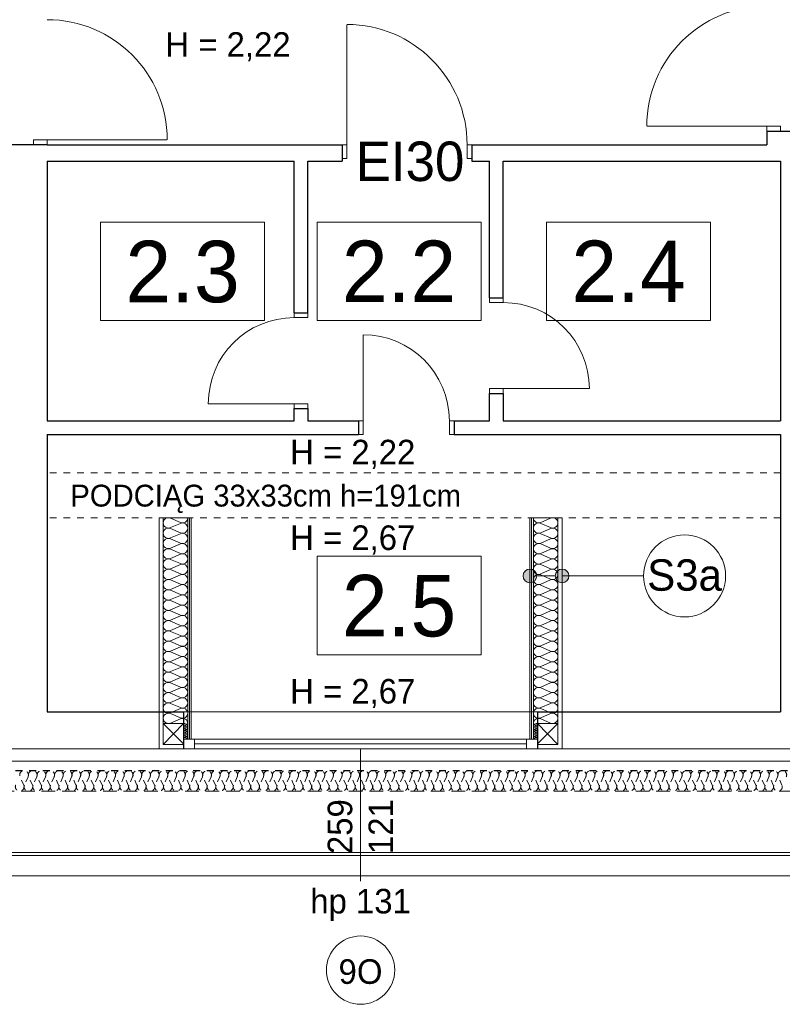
# Model space of a CAD drawing. Extents: x -21260 to 35740, y -2672 to 187028.
# Tile 101 of 120: x 5624 to 11207, y 129756 to 136961. Entities that reach past the tile are written whole.
import ezdxf

# ---------------------------------------------------------------- set-up
doc = ezdxf.new("R2010")
doc.units = 0
doc.header["$MEASUREMENT"] = 0
for name, pattern in [('Hidden Line', [100, 50, -50]), ('Hidden Line copy', [80, 40, -40]), ('Krawędzie ukryte', [150, 100, -50])]:
    doc.linetypes.add(name, pattern=pattern)
for name, color, linetype, lineweight, true_color in [('arch izolacje_Nr_Pióra__3', 7, 'Continuous', 13, 0xff6600), ('Arch ocieplenie_Nr_Pióra__22', 7, 'Continuous', 9, 0x7f7f7f), ('Arch ocieplenie_Nr_Pióra__24', 7, 'Continuous', 13, 0x029e21)]:
    doc.layers.add(name, color=color, linetype=linetype, lineweight=lineweight, true_color=true_color)
for name, color, linetype in [('Arch ocieplenie', 7, 'Continuous'), ('Arch opisy', 7, 'Continuous'), ('Arch ściany działowe', 7, 'Continuous')]:
    doc.layers.add(name, color=color, linetype=linetype)
for name, color, linetype, lineweight in [('Arch opisy okien_Nr_Pióra__21', 7, 'Continuous', 13), ('Arch opisy_Nr_Pióra__1', 7, 'Continuous', 25), ('Arch opisy_Nr_Pióra__21', 7, 'Continuous', 13), ('Arch ściany działowe_Nr_Pióra__5', 7, 'Continuous', 13), ('INWENT DACH_Nr_Pióra__21', 7, 'Continuous', 13), ('INWENT OPISY_Nr_Pióra__21', 7, 'Continuous', 13), ('INWENT OPISY_Nr_Pióra__7', 7, 'Continuous', 13), ('INWENT. DRZWI_Nr_Pióra__21', 7, 'Continuous', 13), ('INWENT. OKNA_Nr_Pióra__5', 7, 'Continuous', 13), ('INWENT.ŚCIANY_Nr_Pióra__1', 7, 'Continuous', 25), ('INWENT.ŚCIANY_Nr_Pióra__21', 7, 'Continuous', 13), ('Opisy - Tekst_Nr_pióra__1_Nr_Pióra__7', 7, 'Continuous', 13)]:
    doc.layers.add(name, color=color, linetype=linetype, lineweight=lineweight)
doc.styles.add('GENERATED_STYLE_3', font='txt')
doc.styles.add('GENERATED_STYLE_4', font='txt')
doc.styles.add('GENERATED_STYLE_5', font='txt')
doc.styles.add('GENERATED_STYLE_6', font='txt')
doc.styles.add('GENERATED_STYLE_7', font='txt')

# ---------------------------------------------------------------- blocks, each defined once
blk = doc.blocks.new('Izolacja cieplna 14_213', base_point=(32134.1, 131465.8))
at = {"layer": 'Arch ocieplenie_Nr_Pióra__22', "linetype": 'Hidden Line copy'}
for p, q in [((5652.9, 131360.5), (5626.4, 131421.1)), ((5684.8, 131421.1), (5658.3, 131360.5)), ((5716.7, 131360.5), (5690.2, 131421.1)), ((5748.6, 131421.1), (5722.1, 131360.5)), ((5780.5, 131360.5), (5754, 131421.1)), ((5812.4, 131421.1), (5785.9, 131360.5)), ((5844.3, 131360.5), (5817.8, 131421.1)), ((5876.2, 131421.1), (5849.7, 131360.5)), ((5908.1, 131360.5), (5881.6, 131421.1)), ((5940, 131421.1), (5913.5, 131360.5)), ((5971.9, 131360.5), (5945.4, 131421.1)), ((6003.8, 131421.1), (5977.3, 131360.5)), ((6035.7, 131360.5), (6009.2, 131421.1)), ((6067.6, 131421.1), (6041.1, 131360.5)), ((6099.5, 131360.5), (6073, 131421.1)), ((6131.4, 131421.1), (6104.9, 131360.5)), ((6163.3, 131360.5), (6136.8, 131421.1)), ((6195.3, 131421.1), (6168.7, 131360.5)), ((6227.2, 131360.5), (6200.6, 131421.1)), ((6259.1, 131421.1), (6232.5, 131360.5)), ((6291, 131360.5), (6264.4, 131421.1)), ((6322.9, 131421.1), (6296.3, 131360.5)), ((6354.8, 131360.5), (6328.2, 131421.1)), ((6386.7, 131421.1), (6360.1, 131360.5)), ((6418.6, 131360.5), (6392, 131421.1)), ((6450.5, 131421.1), (6423.9, 131360.5)), ((6482.4, 131360.5), (6455.8, 131421.1)), ((6514.3, 131421.1), (6487.7, 131360.5)), ((6546.2, 131360.5), (6519.6, 131421.1)), ((6578.1, 131421.1), (6551.5, 131360.5)), ((6610, 131360.5), (6583.4, 131421.1)), ((6641.9, 131421.1), (6615.3, 131360.5)), ((6673.8, 131360.5), (6647.2, 131421.1)), ((6705.7, 131421.1), (6679.1, 131360.5)), ((6737.6, 131360.5), (6711, 131421.1)), ((6769.5, 131421.1), (6742.9, 131360.5)), ((6801.4, 131360.5), (6774.8, 131421.1)), ((6833.3, 131421.1), (6806.7, 131360.5)), ((6865.2, 131360.5), (6838.6, 131421.1)), ((6897.1, 131421.1), (6870.5, 131360.5)), ((6929, 131360.5), (6902.4, 131421.1)), ((6960.9, 131421.1), (6934.4, 131360.5)), ((6992.8, 131360.5), (6966.3, 131421.1)), ((7024.7, 131421.1), (6998.2, 131360.5)), ((7056.6, 131360.5), (7030.1, 131421.1)), ((7088.5, 131421.1), (7062, 131360.5)), ((7120.4, 131360.5), (7093.9, 131421.1)), ((7152.3, 131421.1), (7125.8, 131360.5)), ((7184.2, 131360.5), (7157.7, 131421.1)), ((7216.1, 131421.1), (7189.6, 131360.5)), ((7248, 131360.5), (7221.5, 131421.1)), ((7279.9, 131421.1), (7253.4, 131360.5)), ((7311.8, 131360.5), (7285.3, 131421.1)), ((7343.7, 131421.1), (7317.2, 131360.5)), ((7375.6, 131360.5), (7349.1, 131421.1)), ((7407.5, 131421.1), (7381, 131360.5)), ((7439.4, 131360.5), (7412.9, 131421.1)), ((7471.3, 131421.1), (7444.8, 131360.5)), ((7503.2, 131360.5), (7476.7, 131421.1)), ((7535.1, 131421.1), (7508.6, 131360.5)), ((7567, 131360.5), (7540.5, 131421.1)), ((7598.9, 131421.1), (7572.4, 131360.5)), ((7630.8, 131360.5), (7604.3, 131421.1)), ((7662.7, 131421.1), (7636.2, 131360.5)), ((7694.6, 131360.5), (7668.1, 131421.1)), ((7726.5, 131421.1), (7700, 131360.5)), ((7758.4, 131360.5), (7731.9, 131421.1)), ((7790.3, 131421.1), (7763.8, 131360.5)), ((7822.2, 131360.5), (7795.7, 131421.1)), ((7854.1, 131421.1), (7827.6, 131360.5)), ((7886, 131360.5), (7859.5, 131421.1)), ((7917.9, 131421.1), (7891.4, 131360.5)), ((7949.8, 131360.5), (7923.3, 131421.1)), ((7981.7, 131421.1), (7955.2, 131360.5)), ((8013.7, 131360.5), (7987.1, 131421.1)), ((8045.6, 131421.1), (8019, 131360.5)), ((8077.5, 131360.5), (8050.9, 131421.1)), ((8109.4, 131421.1), (8082.8, 131360.5)), ((8141.3, 131360.5), (8114.7, 131421.1)), ((8173.2, 131421.1), (8146.6, 131360.5)), ((8205.1, 131360.5), (8178.5, 131421.1)), ((8237, 131421.1), (8210.4, 131360.5)), ((8268.9, 131360.5), (8242.3, 131421.1)), ((8300.8, 131421.1), (8274.2, 131360.5)), ((8332.7, 131360.5), (8306.1, 131421.1)), ((8364.6, 131421.1), (8338, 131360.5)), ((8396.5, 131360.5), (8369.9, 131421.1)), ((8428.4, 131421.1), (8401.8, 131360.5)), ((8460.3, 131360.5), (8433.7, 131421.1)), ((8492.2, 131421.1), (8465.6, 131360.5)), ((8524.1, 131360.5), (8497.5, 131421.1)), ((8556, 131421.1), (8529.4, 131360.5)), ((8587.9, 131360.5), (8561.3, 131421.1)), ((8619.8, 131421.1), (8593.2, 131360.5)), ((8651.7, 131360.5), (8625.1, 131421.1)), ((8683.6, 131421.1), (8657, 131360.5)), ((8715.5, 131360.5), (8688.9, 131421.1)), ((8747.4, 131421.1), (8720.9, 131360.5)), ((8779.3, 131360.5), (8752.8, 131421.1)), ((8811.2, 131421.1), (8784.7, 131360.5)), ((8843.1, 131360.5), (8816.6, 131421.1)), ((8875, 131421.1), (8848.5, 131360.5)), ((8906.9, 131360.5), (8880.4, 131421.1)), ((8938.8, 131421.1), (8912.3, 131360.5)), ((8970.7, 131360.5), (8944.2, 131421.1)), ((9002.6, 131421.1), (8976.1, 131360.5)), ((9034.5, 131360.5), (9008, 131421.1)), ((9066.4, 131421.1), (9039.9, 131360.5)), ((9098.3, 131360.5), (9071.8, 131421.1)), ((9130.2, 131421.1), (9103.7, 131360.5)), ((9162.1, 131360.5), (9135.6, 131421.1)), ((9194, 131421.1), (9167.5, 131360.5)), ((9225.9, 131360.5), (9199.4, 131421.1)), ((9257.8, 131421.1), (9231.3, 131360.5)), ((9289.7, 131360.5), (9263.2, 131421.1)), ((9321.6, 131421.1), (9295.1, 131360.5)), ((9353.5, 131360.5), (9327, 131421.1)), ((9385.4, 131421.1), (9358.9, 131360.5)), ((9417.3, 131360.5), (9390.8, 131421.1)), ((9449.2, 131421.1), (9422.7, 131360.5)), ((9481.1, 131360.5), (9454.6, 131421.1)), ((9513, 131421.1), (9486.5, 131360.5)), ((9544.9, 131360.5), (9518.4, 131421.1)), ((9576.8, 131421.1), (9550.3, 131360.5)), ((9608.7, 131360.5), (9582.2, 131421.1)), ((9640.6, 131421.1), (9614.1, 131360.5)), ((9672.5, 131360.5), (9646, 131421.1)), ((9704.4, 131421.1), (9677.9, 131360.5)), ((9736.3, 131360.5), (9709.8, 131421.1)), ((9768.2, 131421.1), (9741.7, 131360.5)), ((9800.1, 131360.5), (9773.6, 131421.1)), ((9832.1, 131421.1), (9805.5, 131360.5)), ((9864, 131360.5), (9837.4, 131421.1)), ((9895.9, 131421.1), (9869.3, 131360.5)), ((9927.8, 131360.5), (9901.2, 131421.1)), ((9959.7, 131421.1), (9933.1, 131360.5)), ((9991.6, 131360.5), (9965, 131421.1)), ((10023.5, 131421.1), (9996.9, 131360.5)), ((10055.4, 131360.5), (10028.8, 131421.1)), ((10087.3, 131421.1), (10060.7, 131360.5)), ((10119.2, 131360.5), (10092.6, 131421.1)), ((10151.1, 131421.1), (10124.5, 131360.5)), ((10183, 131360.5), (10156.4, 131421.1)), ((10214.9, 131421.1), (10188.3, 131360.5)), ((10246.8, 131360.5), (10220.2, 131421.1)), ((10278.7, 131421.1), (10252.1, 131360.5)), ((10310.6, 131360.5), (10284, 131421.1)), ((10342.5, 131421.1), (10315.9, 131360.5)), ((10374.4, 131360.5), (10347.8, 131421.1)), ((10406.3, 131421.1), (10379.7, 131360.5)), ((10438.2, 131360.5), (10411.6, 131421.1)), ((10470.1, 131421.1), (10443.5, 131360.5)), ((10502, 131360.5), (10475.4, 131421.1)), ((10533.9, 131421.1), (10507.3, 131360.5)), ((10565.8, 131360.5), (10539.3, 131421.1)), ((10597.7, 131421.1), (10571.2, 131360.5)), ((10629.6, 131360.5), (10603.1, 131421.1)), ((10661.5, 131421.1), (10635, 131360.5)), ((10693.4, 131360.5), (10666.9, 131421.1)), ((10725.3, 131421.1), (10698.8, 131360.5)), ((10757.2, 131360.5), (10730.7, 131421.1)), ((10789.1, 131421.1), (10762.6, 131360.5)), ((10821, 131360.5), (10794.5, 131421.1)), ((10852.9, 131421.1), (10826.4, 131360.5)), ((10884.8, 131360.5), (10858.3, 131421.1)), ((10916.7, 131421.1), (10890.2, 131360.5)), ((10948.6, 131360.5), (10922.1, 131421.1)), ((10980.5, 131421.1), (10954, 131360.5)), ((11012.4, 131360.5), (10985.9, 131421.1)), ((11044.3, 131421.1), (11017.8, 131360.5)), ((11076.2, 131360.5), (11049.7, 131421.1)), ((11108.1, 131421.1), (11081.6, 131360.5)), ((11140, 131360.5), (11113.5, 131421.1)), ((11171.9, 131421.1), (11145.4, 131360.5)), ((11203.8, 131360.5), (11177.3, 131421.1))]:
    blk.add_line(p, q, dxfattribs=at)
for centre, start, end in [((5655.6, 131433.9), 336.34872, 203.65126), ((5719.4, 131433.9), 336.34872, 203.65126), ((5783.2, 131433.9), 336.34872, 203.65126), ((5847, 131433.9), 336.34872, 203.65126), ((5910.8, 131433.9), 336.34872, 203.65126), ((5974.6, 131433.9), 336.34872, 203.65126), ((6038.4, 131433.9), 336.34872, 203.65126), ((6102.2, 131433.9), 336.34872, 203.65126), ((6166, 131433.9), 336.34872, 203.65126), ((6229.8, 131433.9), 336.34872, 203.65126), ((6293.6, 131433.9), 336.34872, 203.65126), ((6357.4, 131433.9), 336.34872, 203.65126), ((6421.2, 131433.9), 336.34872, 203.65126), ((6485, 131433.9), 336.34872, 203.65126), ((6548.9, 131433.9), 336.34872, 203.65126), ((6612.7, 131433.9), 336.34872, 203.65126), ((6676.5, 131433.9), 336.34872, 203.65126), ((6740.3, 131433.9), 336.34872, 203.65126), ((6804.1, 131433.9), 336.34872, 203.65126), ((6867.9, 131433.9), 336.34872, 203.65126), ((6931.7, 131433.9), 336.34872, 203.65126), ((6995.5, 131433.9), 336.34872, 203.65126), ((7059.3, 131433.9), 336.34872, 203.65126), ((7123.1, 131433.9), 336.34872, 203.65126), ((7186.9, 131433.9), 336.34872, 203.65126), ((7250.7, 131433.9), 336.34872, 203.65126), ((7314.5, 131433.9), 336.34872, 203.65126), ((7378.3, 131433.9), 336.34872, 203.65126), ((7442.1, 131433.9), 336.34872, 203.65126), ((7505.9, 131433.9), 336.34872, 203.65126), ((7569.7, 131433.9), 336.34872, 203.65126), ((7633.5, 131433.9), 336.34872, 203.65126), ((7697.3, 131433.9), 336.34872, 203.65126), ((7761.1, 131433.9), 336.34872, 203.65126), ((7824.9, 131433.9), 336.34872, 203.65126), ((7888.7, 131433.9), 336.34872, 203.65126), ((7952.5, 131433.9), 336.34872, 203.65126), ((8016.3, 131433.9), 336.34872, 203.65126), ((8080.1, 131433.9), 336.34872, 203.65126), ((8143.9, 131433.9), 336.34872, 203.65126), ((8207.7, 131433.9), 336.34872, 203.65126), ((8271.5, 131433.9), 336.34872, 203.65126), ((8335.3, 131433.9), 336.34872, 203.65126), ((8399.2, 131433.9), 336.34872, 203.65126), ((8463, 131433.9), 336.34872, 203.65126), ((8526.8, 131433.9), 336.34872, 203.65126), ((8590.6, 131433.9), 336.34872, 203.65126), ((8654.4, 131433.9), 336.34872, 203.65126), ((8718.2, 131433.9), 336.34872, 203.65126), ((8782, 131433.9), 336.34872, 203.65126), ((8845.8, 131433.9), 336.34872, 203.65126), ((8909.6, 131433.9), 336.34872, 203.65126), ((8973.4, 131433.9), 336.34872, 203.65126), ((9037.2, 131433.9), 336.34872, 203.65126), ((9101, 131433.9), 336.34872, 203.65126), ((9164.8, 131433.9), 336.34872, 203.65126), ((9228.6, 131433.9), 336.34872, 203.65126), ((9292.4, 131433.9), 336.34872, 203.65126), ((9356.2, 131433.9), 336.34872, 203.65126), ((9420, 131433.9), 336.34872, 203.65126), ((9483.8, 131433.9), 336.34872, 203.65126), ((9547.6, 131433.9), 336.34872, 203.65126), ((9611.4, 131433.9), 336.34872, 203.65126), ((9675.2, 131433.9), 336.34872, 203.65126), ((9739, 131433.9), 336.34872, 203.65126), ((9802.8, 131433.9), 336.34872, 203.65126), ((9866.6, 131433.9), 336.34872, 203.65126), ((9930.4, 131433.9), 336.34872, 203.65126), ((9994.2, 131433.9), 336.34872, 203.65126), ((10058, 131433.9), 336.34872, 203.65126), ((10121.8, 131433.9), 336.34872, 203.65126), ((10185.7, 131433.9), 336.34872, 203.65126), ((10249.5, 131433.9), 336.34872, 203.65126), ((10313.3, 131433.9), 336.34872, 203.65126), ((10377.1, 131433.9), 336.34872, 203.65126), ((10440.9, 131433.9), 336.34872, 203.65126), ((10504.7, 131433.9), 336.34872, 203.65126), ((10568.5, 131433.9), 336.34872, 203.65126), ((10632.3, 131433.9), 336.34872, 203.65126), ((10696.1, 131433.9), 336.34872, 203.65126), ((10759.9, 131433.9), 336.34872, 203.65126), ((10823.7, 131433.9), 336.34872, 203.65126), ((10887.5, 131433.9), 336.34872, 203.65126), ((10951.3, 131433.9), 336.34872, 203.65126), ((11015.1, 131433.9), 336.34872, 203.65126), ((11078.9, 131433.9), 336.34872, 203.65126), ((11142.7, 131433.9), 336.34872, 203.65126), ((11206.5, 131433.9), 336.34872, 203.65126), ((5623.7, 131347.7), 156.34866, 23.65123), ((5687.5, 131347.7), 156.34866, 23.65123), ((5751.3, 131347.7), 156.34866, 23.65123), ((5815.1, 131347.7), 156.34866, 23.65123), ((5878.9, 131347.7), 156.34866, 23.65123), ((5942.7, 131347.7), 156.34866, 23.65123), ((6006.5, 131347.7), 156.34866, 23.65123), ((6070.3, 131347.7), 156.34866, 23.65123), ((6134.1, 131347.7), 156.34866, 23.65123), ((6197.9, 131347.7), 156.34866, 23.65123), ((6261.7, 131347.7), 156.34866, 23.65123), ((6325.5, 131347.7), 156.34866, 23.65123), ((6389.3, 131347.7), 156.34866, 23.65123), ((6453.1, 131347.7), 156.34866, 23.65123), ((6516.9, 131347.7), 156.34866, 23.65123), ((6580.8, 131347.7), 156.34866, 23.65123), ((6644.6, 131347.7), 156.34866, 23.65123), ((6708.4, 131347.7), 156.34866, 23.65123), ((6772.2, 131347.7), 156.34866, 23.65123), ((6836, 131347.7), 156.34866, 23.65123), ((6899.8, 131347.7), 156.34866, 23.65123), ((6963.6, 131347.7), 156.34866, 23.65123), ((7027.4, 131347.7), 156.34866, 23.65123), ((7091.2, 131347.7), 156.34866, 23.65123), ((7155, 131347.7), 156.34866, 23.65123), ((7218.8, 131347.7), 156.34866, 23.65123), ((7282.6, 131347.7), 156.34866, 23.65123), ((7346.4, 131347.7), 156.34866, 23.65123), ((7410.2, 131347.7), 156.34866, 23.65123), ((7474, 131347.7), 156.34866, 23.65123), ((7537.8, 131347.7), 156.34866, 23.65123), ((7601.6, 131347.7), 156.34866, 23.65123), ((7665.4, 131347.7), 156.34866, 23.65123), ((7729.2, 131347.7), 156.34866, 23.65123), ((7793, 131347.7), 156.34866, 23.65123), ((7856.8, 131347.7), 156.34866, 23.65123), ((7920.6, 131347.7), 156.34866, 23.65123), ((7984.4, 131347.7), 156.34866, 23.65123), ((8048.2, 131347.7), 156.34866, 23.65123), ((8112, 131347.7), 156.34866, 23.65123), ((8175.8, 131347.7), 156.34866, 23.65123), ((8239.6, 131347.7), 156.34866, 23.65123), ((8303.4, 131347.7), 156.34866, 23.65123), ((8367.3, 131347.7), 156.34866, 23.65123), ((8431.1, 131347.7), 156.34866, 23.65123), ((8494.9, 131347.7), 156.34866, 23.65123), ((8558.7, 131347.7), 156.34866, 23.65123), ((8622.5, 131347.7), 156.34866, 23.65123), ((8686.3, 131347.7), 156.34866, 23.65123), ((8750.1, 131347.7), 156.34866, 23.65123), ((8813.9, 131347.7), 156.34866, 23.65123), ((8877.7, 131347.7), 156.34866, 23.65123), ((8941.5, 131347.7), 156.34866, 23.65123), ((9005.3, 131347.7), 156.34866, 23.65123), ((9069.1, 131347.7), 156.34866, 23.65123), ((9132.9, 131347.7), 156.34866, 23.65123), ((9196.7, 131347.7), 156.34866, 23.65123), ((9260.5, 131347.7), 156.34866, 23.65123), ((9324.3, 131347.7), 156.34866, 23.65123), ((9388.1, 131347.7), 156.34866, 23.65123), ((9451.9, 131347.7), 156.34866, 23.65123), ((9515.7, 131347.7), 156.34866, 23.65123), ((9579.5, 131347.7), 156.34866, 23.65123), ((9643.3, 131347.7), 156.34866, 23.65123), ((9707.1, 131347.7), 156.34866, 23.65123), ((9770.9, 131347.7), 156.34866, 23.65123), ((9834.7, 131347.7), 156.34866, 23.65123), ((9898.5, 131347.7), 156.34866, 23.65123), ((9962.3, 131347.7), 156.34866, 23.65123), ((10026.1, 131347.7), 156.34866, 23.65123), ((10089.9, 131347.7), 156.34866, 23.65123), ((10153.7, 131347.7), 156.34866, 23.65123), ((10217.6, 131347.7), 156.34866, 23.65123), ((10281.4, 131347.7), 156.34866, 23.65123), ((10345.2, 131347.7), 156.34866, 23.65123), ((10409, 131347.7), 156.34866, 23.65123), ((10472.8, 131347.7), 156.34866, 23.65123), ((10536.6, 131347.7), 156.34866, 23.65123), ((10600.4, 131347.7), 156.34866, 23.65123), ((10664.2, 131347.7), 156.34866, 23.65123), ((10728, 131347.7), 156.34866, 23.65123), ((10791.8, 131347.7), 156.34866, 23.65123), ((10855.6, 131347.7), 156.34866, 23.65123), ((10919.4, 131347.7), 156.34866, 23.65123), ((10983.2, 131347.7), 156.34866, 23.65123), ((11047, 131347.7), 156.34866, 23.65123), ((11110.8, 131347.7), 156.34866, 23.65123), ((11174.6, 131347.7), 156.34866, 23.65123)]:
    blk.add_arc(centre, 31.9, start, end, dxfattribs=at)
blk = doc.blocks.new('Ściana_68', base_point=(9359.1, 133315.9))
at = {"layer": 'Arch ściany działowe_Nr_Pióra__5', "linetype": 'Continuous'}
for p, q in [((9359.1, 133315.9), (9359.1, 131695.9)), ((9371.6, 133315.9), (9359.1, 133315.9)), ((9371.6, 131695.9), (9371.6, 133315.9)), ((9359.1, 131695.9), (9371.6, 131695.9))]:
    blk.add_line(p, q, dxfattribs=at)
blk = doc.blocks.new('Ściana_69', base_point=(9371.6, 133315.9))
at = {"layer": 'Arch ściany działowe_Nr_Pióra__5', "linetype": 'Continuous'}
for p, q in [((9371.6, 133315.9), (9371.6, 131695.9)), ((9384.1, 133315.9), (9371.6, 133315.9)), ((9384.1, 131695.9), (9384.1, 133315.9)), ((9371.6, 131695.9), (9384.1, 131695.9))]:
    blk.add_line(p, q, dxfattribs=at)
blk = doc.blocks.new('Ściana_70', base_point=(6879.1, 133315.9))
at = {"layer": 'Arch ściany działowe_Nr_Pióra__5', "linetype": 'Continuous'}
for p, q in [((6866.6, 133315.9), (6866.6, 131695.9)), ((6879.1, 133315.9), (6866.6, 133315.9)), ((6879.1, 131695.9), (6879.1, 133315.9)), ((6866.6, 131695.9), (6879.1, 131695.9))]:
    blk.add_line(p, q, dxfattribs=at)
blk = doc.blocks.new('Ściana_71', base_point=(6866.6, 133315.9))
at = {"layer": 'Arch ściany działowe_Nr_Pióra__5', "linetype": 'Continuous'}
for p, q in [((6854.1, 133315.9), (6854.1, 131695.9)), ((6866.6, 133315.9), (6854.1, 133315.9)), ((6866.6, 131695.9), (6866.6, 133315.9)), ((6854.1, 131695.9), (6866.6, 131695.9))]:
    blk.add_line(p, q, dxfattribs=at)
blk = doc.blocks.new('Izolacja cieplna 14_272', base_point=(9384.1, 131810.9))
at = {"layer": 'Arch ocieplenie_Nr_Pióra__24', "linetype": 'Continuous'}
for p, q in [((9437.7, 133281.4), (9510.4, 133312.7)), ((9510.4, 133243.8), (9437.7, 133275.1)), ((9437.7, 133206.1), (9510.4, 133237.4)), ((9510.4, 133168.5), (9437.7, 133199.8)), ((9437.7, 133130.9), (9510.4, 133162.2)), ((9510.4, 133093.3), (9437.7, 133124.6)), ((9437.7, 133055.6), (9510.4, 133086.9)), ((9510.4, 133018), (9437.7, 133049.3)), ((9437.7, 132980.4), (9510.4, 133011.7)), ((9510.4, 132942.8), (9437.7, 132974.1)), ((9437.7, 132905.1), (9510.4, 132936.4)), ((9510.4, 132867.5), (9437.7, 132898.8)), ((9437.7, 132829.9), (9510.4, 132861.2)), ((9510.4, 132792.3), (9437.7, 132823.6)), ((9437.7, 132754.6), (9510.4, 132785.9)), ((9510.4, 132717), (9437.7, 132748.3)), ((9437.7, 132679.4), (9510.4, 132710.7)), ((9510.4, 132641.8), (9437.7, 132673.1)), ((9437.7, 132604.1), (9510.4, 132635.4)), ((9510.4, 132566.5), (9437.7, 132597.8)), ((9437.7, 132528.9), (9510.4, 132560.2)), ((9510.4, 132491.3), (9437.7, 132522.6)), ((9437.7, 132453.6), (9510.4, 132484.9)), ((9510.4, 132416), (9437.7, 132447.3)), ((9437.7, 132378.4), (9510.4, 132409.7)), ((9510.4, 132340.8), (9437.7, 132372.1)), ((9437.7, 132303.1), (9510.4, 132334.4)), ((9510.4, 132265.5), (9437.7, 132296.8)), ((9437.7, 132227.9), (9510.4, 132259.2)), ((9510.4, 132190.3), (9437.7, 132221.6)), ((9437.7, 132152.6), (9510.4, 132183.9)), ((9510.4, 132115), (9437.7, 132146.3)), ((9437.7, 132077.4), (9510.4, 132108.7)), ((9510.4, 132039.8), (9437.7, 132071.1)), ((9437.7, 132002.1), (9510.4, 132033.4)), ((9510.4, 131964.5), (9437.7, 131995.8)), ((9437.7, 131926.9), (9510.4, 131958.2)), ((9510.4, 131889.3), (9437.7, 131920.6)), ((9437.7, 131851.6), (9510.4, 131882.9)), ((9510.4, 131814), (9437.7, 131845.3))]:
    blk.add_line(p, q, dxfattribs=at)
for centre, start_param, end_param in [((9422.4, 133315.9), 0, 1.983589), ((9525.8, 133278.2), 1.158003, 5.125183), ((9422.4, 133240.6), 4.299595, 8.266774), ((9525.8, 133203), 1.158003, 5.125183), ((9422.4, 133165.4), 4.299595, 8.266774), ((9525.8, 133127.7), 1.158003, 5.125183), ((9422.4, 133090.1), 4.299595, 8.266774), ((9525.8, 133052.5), 1.158003, 5.125183), ((9422.4, 133014.9), 4.299595, 8.266774), ((9525.8, 132977.2), 1.158003, 5.125183), ((9422.4, 132939.6), 4.299595, 8.266774), ((9525.8, 132902), 1.158003, 5.125183), ((9422.4, 132864.4), 4.299595, 8.266774), ((9525.8, 132826.7), 1.158003, 5.125183), ((9422.4, 132789.1), 4.299595, 8.266774), ((9525.8, 132751.5), 1.158003, 5.125183), ((9422.4, 132713.9), 4.299595, 8.266774), ((9525.8, 132676.2), 1.158003, 5.125183), ((9422.4, 132638.6), 4.299595, 8.266774), ((9422.4, 132563.4), 4.299595, 8.266774), ((9525.8, 132601), 1.158003, 5.125183), ((9422.4, 132488.1), 4.299595, 8.266774), ((9525.8, 132525.7), 1.158003, 5.125183), ((9422.4, 132412.9), 4.299595, 8.266774), ((9525.8, 132450.5), 1.158003, 5.125183), ((9422.4, 132337.6), 4.299595, 8.266774), ((9525.8, 132375.2), 1.158003, 5.125183), ((9422.4, 132262.4), 4.299595, 8.266774), ((9525.8, 132300), 1.158003, 5.125183), ((9422.4, 132187.1), 4.299595, 8.266774), ((9525.8, 132224.7), 1.158003, 5.125183), ((9422.4, 132111.9), 4.299595, 8.266774), ((9525.8, 132149.5), 1.158003, 5.125183), ((9422.4, 132036.6), 4.299595, 8.266774), ((9525.8, 132074.2), 1.158003, 5.125183), ((9422.4, 131961.4), 4.299595, 8.266774), ((9525.8, 131999), 1.158003, 5.125183), ((9422.4, 131886.1), 4.299595, 8.266774), ((9525.8, 131923.7), 1.158003, 5.125183), ((9525.8, 131848.5), 1.158003, 5.125183), ((9422.4, 131810.9), 4.299596, 6.283185)]:
    blk.add_ellipse(centre, major_axis=(-38.3, 0), ratio=0.982836, start_param=start_param, end_param=end_param, dxfattribs=at)
blk = doc.blocks.new('Izolacja cieplna 14_273', base_point=(9384.1, 131695.9))
at = {"layer": 'Arch ocieplenie_Nr_Pióra__24', "linetype": 'Continuous'}
for p, q in [((9393, 131805), (9405.1, 131810.3)), ((9405.1, 131798.6), (9393, 131803.9)), ((9393, 131792.2), (9405.1, 131797.5)), ((9405.1, 131785.8), (9393, 131791.2)), ((9393, 131779.4), (9405.1, 131784.8)), ((9405.1, 131773.1), (9393, 131778.4)), ((9393, 131766.7), (9405.1, 131772)), ((9405.1, 131760.3), (9393, 131765.6)), ((9393, 131753.9), (9405.1, 131759.2)), ((9405.1, 131747.5), (9393, 131752.8)), ((9393, 131741.1), (9405.1, 131746.4)), ((9405.1, 131734.7), (9393, 131740)), ((9393, 131728.3), (9405.1, 131733.7)), ((9405.1, 131721.9), (9393, 131727.3)), ((9393, 131715.6), (9405.1, 131720.9)), ((9405.1, 131709.2), (9393, 131714.5)), ((9393, 131702.8), (9405.1, 131708.1)), ((9405.1, 131696.4), (9393, 131701.7))]:
    blk.add_line(p, q, dxfattribs=at)
for centre, start_param, end_param in [((9390.4, 131798.1), 5.870392, 9.837571), ((9390.4, 131785.3), 5.870392, 9.837571), ((9390.4, 131772.5), 5.870392, 9.837571), ((9390.4, 131810.9), 1.570796, 3.554385), ((9407.7, 131804.5), 2.728799, 6.695979), ((9407.7, 131791.7), 2.728799, 6.695979), ((9407.7, 131778.9), 2.728799, 6.695979), ((9390.4, 131759.7), 5.870392, 9.837571), ((9390.4, 131747), 5.870392, 9.837571), ((9390.4, 131734.2), 5.870392, 9.837571), ((9390.4, 131721.4), 5.870392, 9.837571), ((9390.4, 131708.6), 5.870392, 9.837571), ((9407.7, 131766.1), 2.728799, 6.695979), ((9407.7, 131753.4), 2.728799, 6.695979), ((9407.7, 131740.6), 2.728799, 6.695979), ((9407.7, 131727.8), 2.728799, 6.695979), ((9407.7, 131715), 2.728799, 6.695979), ((9407.7, 131702.2), 2.728799, 6.695979), ((9390.4, 131695.9), 5.870392, 7.853982)]:
    blk.add_ellipse(centre, major_axis=(0, 6.39), ratio=0.998662, start_param=start_param, end_param=end_param, dxfattribs=at)
blk = doc.blocks.new('Izolacja cieplna 14_274', base_point=(6854.1, 131810.9))
at = {"layer": 'Arch ocieplenie_Nr_Pióra__24', "linetype": 'Continuous'}
for p, q in [((6800.4, 133281.4), (6727.7, 133312.7)), ((6727.7, 133243.8), (6800.4, 133275.1)), ((6800.4, 133206.1), (6727.7, 133237.4)), ((6727.7, 133168.5), (6800.4, 133199.8)), ((6800.4, 133130.9), (6727.7, 133162.2)), ((6727.7, 133093.3), (6800.4, 133124.6)), ((6800.4, 133055.6), (6727.7, 133086.9)), ((6727.7, 133018), (6800.4, 133049.3)), ((6800.4, 132980.4), (6727.7, 133011.7)), ((6727.7, 132942.8), (6800.4, 132974.1)), ((6800.4, 132905.1), (6727.7, 132936.4)), ((6727.7, 132867.5), (6800.4, 132898.8)), ((6800.4, 132829.9), (6727.7, 132861.2)), ((6727.7, 132792.3), (6800.4, 132823.6)), ((6800.4, 132754.6), (6727.7, 132785.9)), ((6727.7, 132717), (6800.4, 132748.3)), ((6800.4, 132679.4), (6727.7, 132710.7)), ((6727.7, 132641.8), (6800.4, 132673.1)), ((6800.4, 132604.1), (6727.7, 132635.4)), ((6727.7, 132566.5), (6800.4, 132597.8)), ((6800.4, 132528.9), (6727.7, 132560.2)), ((6727.7, 132491.3), (6800.4, 132522.6)), ((6800.4, 132453.6), (6727.7, 132484.9)), ((6727.7, 132416), (6800.4, 132447.3)), ((6800.4, 132378.4), (6727.7, 132409.7)), ((6727.7, 132340.8), (6800.4, 132372.1)), ((6800.4, 132303.1), (6727.7, 132334.4)), ((6727.7, 132265.5), (6800.4, 132296.8)), ((6800.4, 132227.9), (6727.7, 132259.2)), ((6727.7, 132190.3), (6800.4, 132221.6)), ((6800.4, 132152.6), (6727.7, 132183.9)), ((6727.7, 132115), (6800.4, 132146.3)), ((6800.4, 132077.4), (6727.7, 132108.7)), ((6727.7, 132039.8), (6800.4, 132071.1)), ((6800.4, 132002.1), (6727.7, 132033.4)), ((6727.7, 131964.5), (6800.4, 131995.8)), ((6800.4, 131926.9), (6727.7, 131958.2)), ((6727.7, 131889.3), (6800.4, 131920.6)), ((6800.4, 131851.6), (6727.7, 131882.9)), ((6727.7, 131814), (6800.4, 131845.3))]:
    blk.add_line(p, q, dxfattribs=at)
for centre, start_param, end_param in [((6712.3, 133278.2), 4.299595, 8.266775), ((6815.8, 133315.9), 1.158004, 3.141593), ((6712.3, 133203), 4.299595, 8.266775), ((6815.8, 133240.6), 1.158004, 5.125183), ((6712.3, 133127.7), 4.299595, 8.266775), ((6815.8, 133165.4), 1.158004, 5.125183), ((6712.3, 133052.5), 4.299595, 8.266775), ((6815.8, 133090.1), 1.158004, 5.125183), ((6712.3, 132977.2), 4.299595, 8.266775), ((6815.8, 133014.9), 1.158004, 5.125183), ((6712.3, 132902), 4.299595, 8.266775), ((6815.8, 132939.6), 1.158004, 5.125183), ((6712.3, 132826.7), 4.299595, 8.266775), ((6815.8, 132864.4), 1.158004, 5.125183), ((6712.3, 132751.5), 4.299595, 8.266775), ((6815.8, 132789.1), 1.158004, 5.125183), ((6712.3, 132676.2), 4.299595, 8.266775), ((6815.8, 132713.9), 1.158004, 5.125183), ((6815.8, 132638.6), 1.158004, 5.125183), ((6712.3, 132601), 4.299595, 8.266775), ((6815.8, 132563.4), 1.158004, 5.125183), ((6712.3, 132525.7), 4.299595, 8.266775), ((6815.8, 132488.1), 1.158004, 5.125183), ((6712.3, 132450.5), 4.299595, 8.266775), ((6815.8, 132412.9), 1.158004, 5.125183), ((6712.3, 132375.2), 4.299595, 8.266775), ((6815.8, 132337.6), 1.158004, 5.125183), ((6712.3, 132300), 4.299595, 8.266775), ((6815.8, 132262.4), 1.158004, 5.125183), ((6712.3, 132224.7), 4.299595, 8.266775), ((6815.8, 132187.1), 1.158004, 5.125183), ((6712.3, 132149.5), 4.299595, 8.266775), ((6815.8, 132111.9), 1.158004, 5.125183), ((6712.3, 132074.2), 4.299595, 8.266775), ((6815.8, 132036.6), 1.158004, 5.125183), ((6712.3, 131999), 4.299595, 8.266775), ((6815.8, 131961.4), 1.158004, 5.125183), ((6712.3, 131923.7), 4.299595, 8.266775), ((6815.8, 131886.1), 1.158004, 5.125183), ((6712.3, 131848.5), 4.299595, 8.266775), ((6815.8, 131810.9), 3.141593, 5.125182)]:
    blk.add_ellipse(centre, major_axis=(-38.3, 0), ratio=0.982836, start_param=start_param, end_param=end_param, dxfattribs=at)
blk = doc.blocks.new('Izolacja cieplna 14_275', base_point=(6854.1, 131695.9))
at = {"layer": 'Arch ocieplenie_Nr_Pióra__24', "linetype": 'Continuous'}
for p, q in [((6845.1, 131805), (6833, 131810.3)), ((6833, 131798.6), (6845.1, 131803.9)), ((6845.1, 131792.2), (6833, 131797.5)), ((6833, 131785.8), (6845.1, 131791.2)), ((6845.1, 131779.4), (6833, 131784.8)), ((6833, 131773.1), (6845.1, 131778.4)), ((6845.1, 131766.7), (6833, 131772)), ((6833, 131760.3), (6845.1, 131765.6)), ((6845.1, 131753.9), (6833, 131759.2)), ((6833, 131747.5), (6845.1, 131752.8)), ((6845.1, 131741.1), (6833, 131746.4)), ((6833, 131734.7), (6845.1, 131740)), ((6845.1, 131728.3), (6833, 131733.7)), ((6833, 131721.9), (6845.1, 131727.3)), ((6845.1, 131715.6), (6833, 131720.9)), ((6833, 131709.2), (6845.1, 131714.5)), ((6845.1, 131702.8), (6833, 131708.1)), ((6833, 131696.4), (6845.1, 131701.7))]:
    blk.add_line(p, q, dxfattribs=at)
for centre, start_param, end_param in [((6830.4, 131804.5), 5.870392, 9.837571), ((6830.4, 131791.7), 5.870392, 9.837571), ((6830.4, 131778.9), 5.870392, 9.837571), ((6847.7, 131810.9), 2.7288, 4.712389), ((6847.7, 131798.1), 2.7288, 6.695979), ((6847.7, 131785.3), 2.7288, 6.695979), ((6847.7, 131772.5), 2.7288, 6.695979), ((6830.4, 131766.1), 5.870392, 9.837571), ((6830.4, 131753.4), 5.870392, 9.837571), ((6830.4, 131740.6), 5.870392, 9.837571), ((6830.4, 131727.8), 5.870392, 9.837571), ((6830.4, 131715), 5.870392, 9.837571), ((6830.4, 131702.2), 5.870392, 9.837571), ((6847.7, 131759.7), 2.7288, 6.695979), ((6847.7, 131747), 2.7288, 6.695979), ((6847.7, 131734.2), 2.7288, 6.695979), ((6847.7, 131721.4), 2.7288, 6.695979), ((6847.7, 131708.6), 2.7288, 6.695979), ((6847.7, 131695.9), 4.712389, 6.695979)]:
    blk.add_ellipse(centre, major_axis=(0, 6.39), ratio=0.998662, start_param=start_param, end_param=end_param, dxfattribs=at)
blk = doc.blocks.new('Linia_69', base_point=(9359.1, 132890.8))
at = {"layer": 'Arch opisy_Nr_Pióra__21', "linetype": 'Continuous'}
for points in [[(9409.1, 132890.8), (9405.3, 132909.9), (9394.4, 132926.1), (9378.2, 132937), (9359.1, 132940.8), (9339.9, 132937), (9323.7, 132926.1), (9312.9, 132909.9), (9309.1, 132890.8), (9312.9, 132871.6), (9323.7, 132855.4), (9339.9, 132844.6), (9359.1, 132840.8), (9378.2, 132844.6), (9394.4, 132855.4), (9405.3, 132871.6)], [(9644.1, 132890.8), (9640.3, 132909.9), (9629.4, 132926.1), (9613.2, 132937), (9594.1, 132940.8), (9574.9, 132937), (9558.7, 132926.1), (9547.9, 132909.9), (9544.1, 132890.8), (9547.9, 132871.6), (9558.7, 132855.4), (9574.9, 132844.6), (9594.1, 132840.8), (9613.2, 132844.6), (9629.4, 132855.4), (9640.3, 132871.6)]]:
    blk.add_hatch(color=256, dxfattribs=at).paths.add_polyline_path(points, flags=0)
blk.add_line((9409.1, 132890.8), (9544.1, 132890.8), dxfattribs=at)
for centre in [(9359.1, 132890.8), (9594.1, 132890.8)]:
    blk.add_circle(centre, 50, dxfattribs=at)
blk = doc.blocks.new('Linia_70', base_point=(9598.1, 132890.8))
at = {"layer": 'Arch opisy_Nr_Pióra__21', "linetype": 'Continuous'}
blk.add_line((9598.1, 132890.8), (10191, 132890.8), dxfattribs=at)
blk.add_circle((10491, 132890.8), 300, dxfattribs=at)

msp = doc.modelspace()

# ---------------------------------------------------------------- linework, layer by layer
at = {"layer": 'arch izolacje_Nr_Pióra__3', "linetype": 'Krawędzie ukryte'}
msp.add_line((32134.1, 131315.9), (-11060.9, 131315.9), dxfattribs=at)
at = {"layer": 'Arch ocieplenie_Nr_Pióra__24', "linetype": 'Continuous'}
for p, q in [((6674.1, 131655.9), (6674.1, 133315.9)), ((9564.1, 131655.9), (9564.1, 133315.9)), ((6824.1, 131810.9), (6674.1, 131810.9)), ((6674.1, 131810.9), (6824.1, 131660.9)), ((6824.1, 131810.9), (6674.1, 131655.9)), ((6824.1, 131660.9), (6824.1, 131810.9)), ((9414.1, 131660.9), (9414.1, 131810.9)), ((9414.1, 131810.9), (9564.1, 131810.9)), ((9564.1, 131810.9), (9414.1, 131660.9)), ((9414.1, 131810.9), (9564.1, 131655.9)), ((6824.1, 131655.9), (6674.1, 131655.9)), ((9414.1, 131655.9), (9564.1, 131655.9))]:
    msp.add_line(p, q, dxfattribs=at)
at = {"layer": 'Arch opisy okien_Nr_Pióra__21', "linetype": 'Continuous'}
msp.add_circle((8119.1, 130005.9), 250, dxfattribs=at)
at = {"layer": 'Arch opisy_Nr_Pióra__21', "linetype": 'Continuous'}
for p, q in [((7416.4, 135479.1), (6216.4, 135479.1)), ((6216.4, 135479.1), (6216.4, 134759.1)), ((7416.4, 134759.1), (7416.4, 135479.1)), ((9000.9, 135479.1), (7800.9, 135479.1)), ((7800.9, 135479.1), (7800.9, 134759.1)), ((9000.9, 134759.1), (9000.9, 135479.1)), ((10680.8, 135479.1), (9480.8, 135479.1)), ((9480.8, 135479.1), (9480.8, 134759.1)), ((10680.8, 134759.1), (10680.8, 135479.1)), ((6216.4, 134759.1), (7416.4, 134759.1)), ((7800.9, 134759.1), (9000.9, 134759.1)), ((9480.8, 134759.1), (10680.8, 134759.1)), ((9000.9, 133034.1), (7800.9, 133034.1)), ((7800.9, 133034.1), (7800.9, 132314.1)), ((9000.9, 132314.1), (9000.9, 133034.1)), ((7800.9, 132314.1), (9000.9, 132314.1))]:
    msp.add_line(p, q, dxfattribs=at)
at = {"layer": 'INWENT DACH_Nr_Pióra__21', "linetype": 'Hidden Line'}
for p, q in [((11194.1, 133645.9), (5824.1, 133645.9)), ((11194.1, 133315.9), (5824.1, 133315.9)), ((6879.1, 133315.9), (6879.1, 131895.9)), ((9359.1, 133315.9), (9359.1, 131895.9))]:
    msp.add_line(p, q, dxfattribs=at)
at = {"layer": 'INWENT DACH_Nr_Pióra__21', "linetype": 'Continuous'}
for p, q in [((-11505.9, 131625.9), (32584.1, 131625.9)), ((-11505.9, 131535.9), (32584.1, 131535.9)), ((-11505.9, 130865.9), (32584.1, 130865.9)), ((-11505.9, 130845.9), (32584.1, 130845.9)), ((-11505.9, 130695.9), (32584.1, 130695.9))]:
    msp.add_line(p, q, dxfattribs=at)
at = {"layer": 'INWENT OPISY_Nr_Pióra__21', "linetype": 'Continuous'}
msp.add_line((8119.1, 131625.9), (8119.1, 130655.9), dxfattribs=at)
at = {"layer": 'INWENT. DRZWI_Nr_Pióra__21', "linetype": 'Continuous'}
for p, q in [((8019.1, 136045.9), (8019.1, 136922)), ((11094.1, 136180.9), (10217.9, 136180.9)), ((11094.1, 136180.9), (11094.1, 136145.9)), ((11094.1, 136180.9), (11194.1, 136180.9)), ((11194.1, 136180.9), (11194.1, 136145.9)), ((5824.1, 136080.9), (5724.1, 136080.9)), ((5724.1, 136080.9), (5724.1, 136045.9)), ((5824.1, 136080.9), (6700.3, 136080.9)), ((5824.1, 136080.9), (5824.1, 136045.9)), ((8019.1, 136045.9), (7984.1, 136045.9)), ((8019.1, 136045.9), (8019.1, 135945.9)), ((8899.1, 136045.9), (8934.1, 136045.9)), ((8899.1, 136045.9), (8899.1, 135945.9)), ((8019.1, 135945.9), (7984.1, 135945.9)), ((8899.1, 135945.9), (8934.1, 135945.9)), ((9064.1, 134890.9), (9064.1, 134925.9)), ((9164.1, 134890.9), (9064.1, 134890.9)), ((9164.1, 134890.9), (9164.1, 134925.9)), ((7634.1, 134780.9), (7634.1, 134815.9)), ((7734.1, 134780.9), (7734.1, 134815.9)), ((7634.1, 134780.9), (7734.1, 134780.9)), ((8139.1, 134025.9), (8139.1, 134655.9)), ((9064.1, 134260.9), (9064.1, 134225.9)), ((9164.1, 134260.9), (9064.1, 134260.9)), ((9164.1, 134260.9), (9164.1, 134225.9)), ((9164.1, 134260.9), (9794.1, 134260.9)), ((7634.1, 134150.9), (7004.1, 134150.9)), ((7634.1, 134150.9), (7634.1, 134115.9)), ((7634.1, 134150.9), (7734.1, 134150.9)), ((7734.1, 134150.9), (7734.1, 134115.9)), ((8139.1, 134025.9), (8104.1, 134025.9)), ((8139.1, 134025.9), (8139.1, 133925.9)), ((8769.1, 134025.9), (8804.1, 134025.9)), ((8769.1, 134025.9), (8769.1, 133925.9)), ((8139.1, 133925.9), (8104.1, 133925.9)), ((8769.1, 133925.9), (8804.1, 133925.9))]:
    msp.add_line(p, q, dxfattribs=at)
for centre, radius, start, end in [((11094.1, 136180.9), 880, 90, 180), ((5824.1, 136080.9), 880, 0, 90), ((8019.1, 136045.9), 880, 0, 90), ((9164.1, 134260.9), 630, 0, 90), ((7634.1, 134150.9), 630, 90, 180), ((8139.1, 134025.9), 630, 0, 90)]:
    msp.add_arc(centre, radius, start, end, dxfattribs=at)
at = {"layer": 'INWENT. OKNA_Nr_Pióra__5', "linetype": 'Continuous'}
for p, q in [((9414.1, 131695.9), (6824.1, 131695.9)), ((6824.1, 131625.9), (6824.1, 131695.9)), ((6904.1, 131625.9), (6904.1, 131695.9)), ((6904.1, 131660.9), (9334.1, 131660.9)), ((9334.1, 131625.9), (9334.1, 131695.9)), ((9414.1, 131625.9), (9414.1, 131695.9)), ((6824.1, 131625.9), (9414.1, 131625.9))]:
    msp.add_line(p, q, dxfattribs=at)
at = {"layer": 'INWENT.ŚCIANY_Nr_Pióra__1', "linetype": 'Continuous'}
for p, q in [((11094.1, 136145.9), (11414.1, 136145.9)), ((11094.1, 136145.9), (11094.1, 136045.9)), ((5824.1, 136045.9), (5484.1, 136045.9)), ((5824.1, 136045.9), (7984.1, 136045.9)), ((7984.1, 136045.9), (7984.1, 135925.9)), ((8934.1, 136045.9), (8934.1, 135925.9)), ((8934.1, 136045.9), (11094.1, 136045.9)), ((5824.1, 135925.9), (7634.1, 135925.9)), ((5824.1, 135925.9), (5824.1, 134025.9)), ((7634.1, 134815.9), (7634.1, 135925.9)), ((7734.1, 134815.9), (7734.1, 135925.9)), ((7734.1, 135925.9), (7984.1, 135925.9)), ((8934.1, 135925.9), (9064.1, 135925.9)), ((9064.1, 134925.9), (9064.1, 135925.9)), ((9164.1, 134925.9), (9164.1, 135925.9)), ((9164.1, 135925.9), (11194.1, 135925.9)), ((11194.1, 135925.9), (11194.1, 134025.9)), ((9064.1, 134925.9), (9164.1, 134925.9)), ((7634.1, 134815.9), (7734.1, 134815.9)), ((9064.1, 134025.9), (9064.1, 134225.9)), ((9064.1, 134225.9), (9164.1, 134225.9)), ((9164.1, 134225.9), (9164.1, 134025.9)), ((7634.1, 134025.9), (7634.1, 134115.9)), ((7634.1, 134115.9), (7734.1, 134115.9)), ((7734.1, 134115.9), (7734.1, 134025.9)), ((5824.1, 134025.9), (7634.1, 134025.9)), ((7734.1, 134025.9), (8104.1, 134025.9)), ((8104.1, 134025.9), (8104.1, 133925.9)), ((8804.1, 134025.9), (8804.1, 133925.9)), ((8804.1, 134025.9), (9064.1, 134025.9)), ((9164.1, 134025.9), (11194.1, 134025.9)), ((5824.1, 133925.9), (8104.1, 133925.9)), ((5824.1, 133925.9), (5824.1, 131895.9)), ((8804.1, 133925.9), (11194.1, 133925.9)), ((11194.1, 133925.9), (11194.1, 131895.9)), ((5824.1, 131895.9), (6824.1, 131895.9)), ((6824.1, 131895.9), (6824.1, 131625.9)), ((9414.1, 131895.9), (9414.1, 131625.9)), ((9414.1, 131895.9), (11194.1, 131895.9))]:
    msp.add_line(p, q, dxfattribs=at)
at = {"layer": 'INWENT.ŚCIANY_Nr_Pióra__1', "linetype": 'Hidden Line'}
msp.add_line((-10905.9, 131465.9), (31984.1, 131465.9), dxfattribs=at)
at = {"layer": 'INWENT.ŚCIANY_Nr_Pióra__21', "linetype": 'Continuous'}
for p, q in [((6879.1, 133315.9), (6644.1, 133315.9)), ((6644.1, 133315.9), (6644.1, 131625.9)), ((9359.1, 133315.9), (9594.1, 133315.9)), ((9594.1, 133315.9), (9594.1, 131625.9)), ((6824.1, 131895.9), (9414.1, 131895.9)), ((6824.1, 131625.9), (9414.1, 131625.9))]:
    msp.add_line(p, q, dxfattribs=at)

# ---------------------------------------------------------------- block references
at = {"layer": 'Arch ocieplenie', "color": 104, "linetype": 'Continuous', "lineweight": 9, "true_color": 0x029e21}
for name, p in [('Izolacja cieplna 14_274', (6854.1, 131810.9)), ('Izolacja cieplna 14_272', (9384.1, 131810.9)), ('Izolacja cieplna 14_275', (6854.1, 131695.9)), ('Izolacja cieplna 14_273', (9384.1, 131695.9))]:
    msp.add_blockref(name, p, dxfattribs=at)
at = {"layer": 'Arch ocieplenie', "color": 104, "linetype": 'Hidden Line copy', "lineweight": 9, "true_color": 0x029e21}
msp.add_blockref('Izolacja cieplna 14_213', (32134.1, 131465.8), dxfattribs=at)
at = {"layer": 'Arch opisy', "linetype": 'Continuous'}
for name, p in [('Linia_70', (9598.1, 132890.8)), ('Linia_69', (9359.1, 132890.8))]:
    msp.add_blockref(name, p, dxfattribs=at)
at = {"layer": 'Arch ściany działowe'}
for name, p in [('Ściana_71', (6866.6, 133315.9)), ('Ściana_70', (6879.1, 133315.9)), ('Ściana_68', (9359.1, 133315.9)), ('Ściana_69', (9371.6, 133315.9))]:
    msp.add_blockref(name, p, dxfattribs=at)

# ---------------------------------------------------------------- texts
at = {"layer": 'Arch opisy okien_Nr_Pióra__21', "linetype": 'Continuous', "insert": (8119.1, 129905.6), "char_height": 180, "attachment_point": 2, "rotation": 180, "style": 'GENERATED_STYLE_6'}
msp.add_mtext('{O6}', dxfattribs=at)
at = {"layer": 'Arch opisy_Nr_Pióra__1', "linetype": 'Continuous'}
for s, insert, char_height, attachment_point, style in [('{2.3}', (6816.4, 134886.5), 450, 8, 'GENERATED_STYLE_3'), ('{2.2}', (8400.9, 134894.1), 450, 8, 'GENERATED_STYLE_3'), ('{2.4}', (10080.8, 134894.1), 450, 8, 'GENERATED_STYLE_3'), ('{2.5}', (8400.9, 132441.4), 450, 8, 'GENERATED_STYLE_3'), ('{S3a}', (10491, 133012.2), 230, 2, 'GENERATED_STYLE_4')]:
    msp.add_mtext(s, dxfattribs=dict(at, insert=insert, char_height=char_height, attachment_point=attachment_point, style=style))
at = {"layer": 'INWENT OPISY_Nr_Pióra__21', "linetype": 'Continuous', "char_height": 180, "attachment_point": 2, "style": 'GENERATED_STYLE_7'}
for s, insert in [('{H = 2,22}', (7148.6, 136869.2)), ('{H = 2,22}', (8061.6, 133886.7)), ('{H = 2,67}', (8061.6, 133260.2)), ('{H = 2,67}', (8061.6, 132136.7)), ('{hp 131}', (8119.1, 130600.6))]:
    msp.add_mtext(s, dxfattribs=dict(at, insert=insert))
at = {"layer": 'INWENT OPISY_Nr_Pióra__21', "linetype": 'Continuous', "insert": (7878.3, 131055.9), "char_height": 180, "width": 1346.334, "attachment_point": 2, "rotation": 90, "line_spacing_factor": 0.99682, "style": 'GENERATED_STYLE_7'}
msp.add_mtext('{259\\P121}', dxfattribs=at)
at = {"layer": 'INWENT OPISY_Nr_Pióra__7', "linetype": 'Continuous', "insert": (7424.5, 133558.1), "char_height": 160, "attachment_point": 2, "style": 'GENERATED_STYLE_5'}
msp.add_mtext('{PODCIĄG 33x33cm h=191cm}', dxfattribs=at)
at = {"layer": 'Opisy - Tekst_Nr_pióra__1_Nr_Pióra__7', "linetype": 'Continuous', "insert": (8481.2, 136069.2), "char_height": 289.01, "attachment_point": 2, "style": 'GENERATED_STYLE_5'}
msp.add_mtext('{EI30}', dxfattribs=at)

doc.saveas('drawing.dxf')
